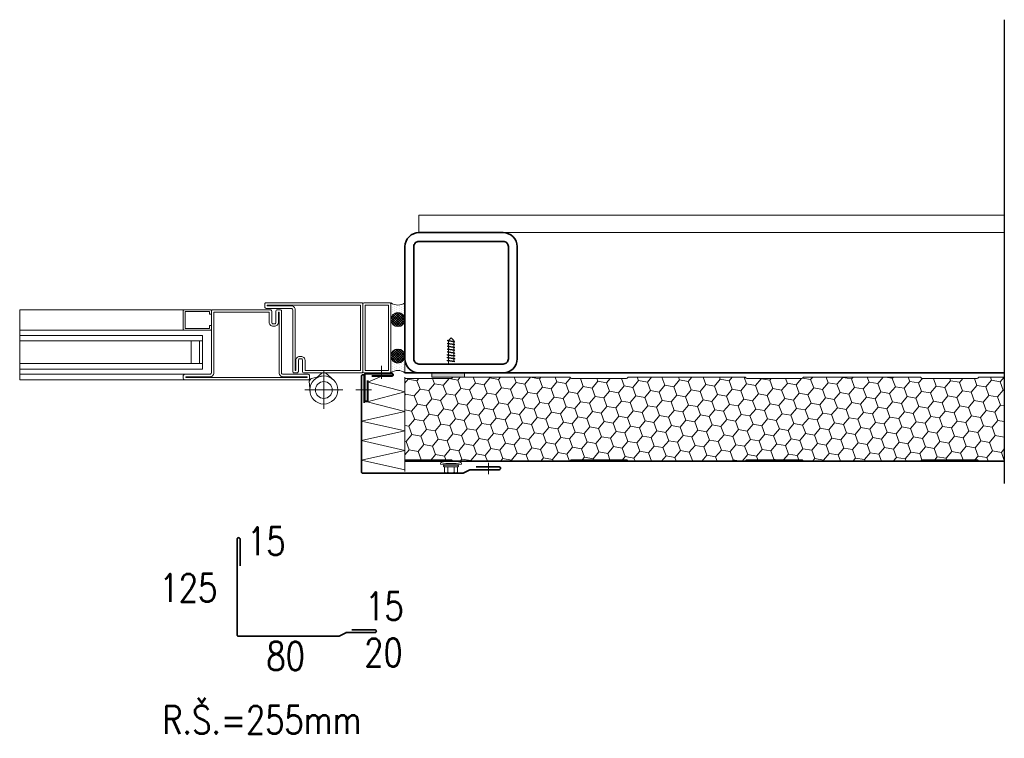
# Model space of a CAD drawing. Header units: millimetres. Extents: x -485339 to 350584, y -1189934 to 0.
# Tile 1 of 178: x -318117 to -317415, y -1055832 to -1055319. Entities that reach past the tile are written whole.
import ezdxf

# ---------------------------------------------------------------- set-up
doc = ezdxf.new("R2010")
doc.units = ezdxf.units.MM
doc.header["$LTSCALE"] = 10
doc.linetypes.add('AUSGEZOGEN', pattern=[0])
doc.layers.get('Defpoints').update_dxf_attribs({"color": 201})
for name, color, linetype, lineweight in [('N_klemp', 220, 'Continuous', 35), ('N_popis', 10, 'Continuous', 18), ('N_čáry_obrys', 10, 'Continuous', 35), ('N_čáry_plné', 10, 'Continuous', 18), ('N_šrary', 10, 'Continuous', 18)]:
    doc.layers.add(name, color=color, linetype=linetype, lineweight=lineweight)
doc.styles.get("Standard").update_dxf_attribs({"font": 'simplex.shx', "width": 0.8})

# ---------------------------------------------------------------- blocks, each defined once
blk = doc.blocks.new('*X7571')
at = {"color": 0}
for p, q in [((144.05625, 175.3375), (144.05625, 175.3375)), ((144.1375, 175.175), (144.1375, 175.175)), ((144.21875, 175.3375), (144.21875, 175.3375)), ((144.21875, 175.0125), (144.21875, 175.0125)), ((144.3, 175.175), (144.3, 175.175)), ((144.3, 174.85), (144.3, 174.85)), ((144.38125, 175.3375), (144.38125, 175.3375)), ((144.38125, 175.0125), (144.38125, 175.0125)), ((144.4625, 175.175), (144.4625, 175.175)), ((144.4625, 174.85), (144.4625, 174.85)), ((144.54375, 175.3375), (144.54375, 175.3375)), ((144.54375, 175.0125), (144.54375, 175.0125)), ((144.625, 175.175), (144.625, 175.175)), ((144.625, 174.85), (144.625, 174.85)), ((144.70625, 175.3375), (144.70625, 175.3375)), ((143.975, 174.525), (143.975, 174.525)), ((144.1375, 174.525), (144.1375, 174.525)), ((144.21875, 174.6875), (144.21875, 174.6875)), ((144.3, 174.525), (144.3, 174.525)), ((144.38125, 174.6875), (144.38125, 174.6875)), ((144.4625, 174.525), (144.4625, 174.525)), ((144.54375, 174.6875), (144.54375, 174.6875)), ((144.625, 174.525), (144.625, 174.525)), ((144.70625, 174.6875), (144.70625, 174.6875)), ((144.7875, 174.525), (144.7875, 174.525))]:
    blk.add_line(p, q, dxfattribs=at)
blk = doc.blocks.new('*X7572')
at = {"color": 0}
for p, q in [((394.921, 631.625), (395.427, 632.131)), ((395.566, 631.153), (394.943, 631.776)), ((394.947, 631.474), (395.578, 632.106)), ((394.974, 631.855), (395.197, 632.078)), ((395.688, 631.208), (394.998, 631.898)), ((395.004, 631.355), (395.697, 632.048)), ((395.785, 631.288), (395.078, 631.995)), ((395.086, 631.26), (395.792, 631.966)), ((395.859, 631.39), (395.18, 632.069)), ((395.19, 631.187), (395.865, 631.862)), ((395.908, 631.518), (395.308, 632.118)), ((395.321, 631.141), (395.911, 631.731)), ((395.918, 631.685), (395.475, 632.128)), ((395.411, 631.131), (394.921, 631.621)), ((395.162, 631.203), (394.993, 631.372)), ((395.493, 631.136), (395.916, 631.559))]:
    blk.add_line(p, q, dxfattribs=at)
blk = doc.blocks.new('G$C35EE9C9A')
at = {"layer": 'N_čáry_plné'}
for p, q in [((-1.32, 7.21), (-2.3, 7.4)), ((-8.7, 3.46), (-8.7, -3.46)), ((-4.2, 4.62), (-8, 4.62)), ((-4.2, 2.31), (-8, 2.31)), ((-4.2, -4.85), (-4.2, 4.85)), ((-3.8, 5.25), (-3.6, 5.25)), ((-3.2, 4.85), (-3.2, -4.85)), ((-1.36, 7), (0, 7)), ((-8, -2.31), (-4.2, -2.31)), ((-4.2, -4.62), (-8, -4.62)), ((-3.6, -5.25), (-3.8, -5.25)), ((-1.36, -7), (0, -7)), ((-1.32, -7.21), (-2.3, -7.4))]:
    blk.add_line(p, q, dxfattribs=at)
at = {"layer": 'N_čáry_plné', "ltscale": 0.5}
for p, q in [((69.46, 1.9), (71.17, 1.9)), ((70.46, -2.77), (71.3, 2.75)), ((70.96, -2.76), (71.81, 2.74)), ((71.3, 2.75), (71.81, 2.74)), ((71.68, 1.9), (73.2, 1.9)), ((72.49, -2.72), (73.32, 2.7)), ((73, -2.7), (73.82, 2.68)), ((73.7, 1.9), (75.22, 1.9)), ((74.93, 0), (75.33, 2.64)), ((75.03, -2.65), (75.43, 0)), ((75.33, 2.64), (75.84, 2.63)), ((75.43, 0), (75.84, 2.63)), ((75.73, 1.9), (77.24, 1.9)), ((76.55, -2.61), (77.35, 2.59)), ((77.06, -2.6), (77.85, 2.57)), ((77.35, 2.59), (77.85, 2.57)), ((77.75, 1.9), (79.27, 1.9)), ((78.58, -2.55), (79.36, 2.53)), ((79.09, -2.54), (79.87, 2.52)), ((79.36, 2.53), (79.87, 2.52)), ((79.77, 1.9), (81.29, 1.9)), ((80.61, -2.55), (81.39, 2.53)), ((81.11, -2.54), (81.89, 2.52)), ((81.8, 1.9), (83.31, 1.9)), ((82.63, -2.55), (83.41, 2.53)), ((83.14, -2.54), (83.91, 2.52)), ((83.41, 2.53), (83.91, 2.52)), ((83.82, 1.9), (85.34, 1.9)), ((84.65, -2.55), (85.43, 2.53)), ((85.16, -2.54), (85.94, 2.52)), ((85.43, 2.53), (85.94, 2.52)), ((87.76, 0), (85.83, 1.83)), ((70.96, -1.9), (72.61, -1.9)), ((73.12, -1.9), (74.64, -1.9)), ((74.52, -2.66), (75.03, -2.65)), ((75.14, -1.9), (76.66, -1.9)), ((76.55, -2.61), (77.06, -2.6)), ((77.17, -1.9), (78.68, -1.9)), ((79.19, -1.9), (80.71, -1.9)), ((81.21, -1.9), (82.73, -1.9)), ((82.63, -2.55), (83.14, -2.54)), ((83.24, -1.9), (84.75, -1.9)), ((84.65, -2.55), (85.16, -2.54)), ((85.26, -1.9), (85.76, -1.9)), ((85.76, -1.9), (87.76, 0))]:
    blk.add_line(p, q, dxfattribs=at)
for points in [[(73.32, 2.7), (73.82, 2.68)], [(74.52, -2.66), (74.93, 0)], [(81.39, 2.53), (81.89, 2.52)], [(72.49, -2.72), (73, -2.7)], [(78.58, -2.55), (79.09, -2.54)], [(80.61, -2.55), (81.11, -2.54)]]:
    blk.add_lwpolyline(points, dxfattribs=at)
at = {"layer": 'N_čáry_plné'}
for centre, radius, start, end in [((36.46, 0), 39.46, 169.19242, 190.80758), ((36.46, 0), 38.46, 169.19242, 190.80758), ((-7.4, 3.46), 1.3, 117.55002, 242.44998), ((-4.54, 0), 4.16, 146.27495, 213.72505), ((-3.8, 4.85), 0.4, 90, 180), ((-3.6, 4.85), 0.4, 0, 90), ((-7.4, -3.46), 1.3, 117.55002, 242.44998), ((-3.8, -4.85), 0.4, 180, 270), ((-3.6, -4.85), 0.4, 270, 0)]:
    blk.add_arc(centre, radius, start, end, dxfattribs=at)

msp = doc.modelspace()

# ---------------------------------------------------------------- hatches: boundary and pattern name
at = {"layer": 'N_čáry_plné', "lineweight": 0}
msp.add_hatch(color=256, dxfattribs=at).paths.add_polyline_path([(-317799.81, -1055574.23), (-317823.05, -1055574.23), (-317823.05, -1055571.23), (-317799.81, -1055571.23)])
at = {"layer": 'N_šrary', "lineweight": 0}
h = msp.add_hatch(dxfattribs=at)
h.set_pattern_fill('HONEY', color=253, scale=2, angle=350, style=0)
h.set_pattern_definition([(350, (-310615.9266, -1036657.404), (10.3352303, 3.761715), [6.35, -12.7]), (110, (-310615.9266, -1036657.404), (-8.4253559, 7.0697145), [6.35, -12.7]), (50, (-310615.9266, -1036657.404), (1.9098744, 10.8314295), [-12.7, 6.35])])
h.paths.add_polyline_path([(-317475.08, -1055634.23, 0.414214), (-317474.08, -1055633.23), (-317433.62, -1055633.23, 0.414214), (-317432.62, -1055634.23), (-317414.93, -1055634.23), (-317414.93, -1055574.23), (-317432.62, -1055574.23, 0.414214), (-317433.62, -1055575.23), (-317474.08, -1055575.23, 0.414214), (-317475.08, -1055574.23), (-317557.62, -1055574.23, 0.414214), (-317558.62, -1055575.23), (-317599.08, -1055575.23, 0.414214), (-317600.08, -1055574.23), (-317682.62, -1055574.23, 0.414214), (-317683.62, -1055575.23), (-317724.08, -1055575.23, 0.414214), (-317725.08, -1055574.23), (-317807.62, -1055574.23, 0.414214), (-317808.62, -1055575.23), (-317842.16, -1055575.23), (-317842.16, -1055633.23), (-317808.62, -1055633.23, 0.414214), (-317807.62, -1055634.23), (-317725.08, -1055634.23, 0.414214), (-317724.08, -1055633.23), (-317683.62, -1055633.23, 0.414214), (-317682.62, -1055634.23), (-317600.08, -1055634.23, 0.414214), (-317599.08, -1055633.23), (-317558.62, -1055633.23, 0.414214), (-317557.62, -1055634.23)])

# ---------------------------------------------------------------- linework, layer by layer
at = {"layer": 'Defpoints', "ltscale": 0.25}
msp.add_lwpolyline([(-317414.93, -1055319.4), (-317414.93, -1055650.23)], dxfattribs=at)
at = {"layer": 'N_klemp', "lineweight": 35}
for points in [[(-317791.46, -1055638.29), (-317775.01, -1055638.29, -0.414214), (-317774.01, -1055639.29), (-317774.01, -1055639.29, -0.414214), (-317775.01, -1055640.29), (-317795.44, -1055640.29, 0.116434), (-317795.89, -1055640.4), (-317800.61, -1055642.76, -0.116434), (-317801.05, -1055642.86), (-317872.2, -1055642.86, -0.414214), (-317873.2, -1055641.86), (-317873.2, -1055573.59, -0.414214), (-317872.2, -1055572.59), (-317872.2, -1055572.59, -0.414214), (-317871.2, -1055573.59), (-317871.2, -1055592.59)], [(-317880, -1055754.45), (-317863.54, -1055754.45, -0.414214), (-317862.54, -1055755.45), (-317862.54, -1055755.45, -0.414214), (-317863.54, -1055756.45), (-317883.97, -1055756.45, 0.116434), (-317884.42, -1055756.55), (-317889.14, -1055758.91, -0.116434), (-317889.59, -1055759.02), (-317960.74, -1055759.02, -0.414214), (-317961.74, -1055758.02), (-317961.74, -1055689.74, -0.414214), (-317960.74, -1055688.74), (-317960.74, -1055688.74, -0.414214), (-317959.74, -1055689.74), (-317959.74, -1055708.74)]]:
    msp.add_lwpolyline(points, format="xyb", dxfattribs=at)
at = {"layer": 'N_čáry_obrys'}
for p, q in [((-317414.93, -1055571.23), (-317842.16, -1055571.23)), ((-317414.93, -1055634.23), (-317842.16, -1055634.23))]:
    msp.add_line(p, q, dxfattribs=at)
for points in [[(-317842.16, -1055561.23), (-317842.16, -1055481.23, -0.414214), (-317832.16, -1055471.23), (-317772.16, -1055471.23, -0.414214), (-317762.16, -1055481.23), (-317762.16, -1055561.23, -0.414214), (-317772.16, -1055571.23), (-317832.16, -1055571.23, -0.414214)], [(-317835.86, -1055561.23, 0.414214), (-317832.16, -1055564.93), (-317772.16, -1055564.93, 0.414214), (-317768.46, -1055561.23), (-317768.46, -1055481.23, 0.414214), (-317772.16, -1055477.53), (-317832.16, -1055477.53, 0.414214), (-317835.86, -1055481.23)]]:
    msp.add_lwpolyline(points, format="xyb", close=True, dxfattribs=at)
at = {"layer": 'N_čáry_plné', "lineweight": 0}
for p, q in [((-318116.79, -1055544.49), (-317986.52, -1055544.49)), ((-317986.52, -1055544.49), (-317986.52, -1055568.49)), ((-318116.79, -1055548.49), (-317986.52, -1055548.49)), ((-317986.52, -1055564.49), (-318116.79, -1055564.49)), ((-317986.52, -1055568.49), (-318116.79, -1055568.49)), ((-317900.01, -1055583.44), (-317900.01, -1055569.94)), ((-317900.01, -1055583.44), (-317913.51, -1055583.44)), ((-317900.01, -1055583.44), (-317886.51, -1055583.44)), ((-317900.01, -1055583.44), (-317900.01, -1055596.94))]:
    msp.add_line(p, q, dxfattribs=at)
at = {"layer": 'N_čáry_plné', "linetype": 'AUSGEZOGEN'}
for p, q in [((-317809.35, -1055575.23), (-317842.16, -1055575.23)), ((-317725.08, -1055574.23), (-317807.62, -1055574.23)), ((-317684.35, -1055575.23), (-317723.35, -1055575.23)), ((-317600.08, -1055574.23), (-317682.62, -1055574.23)), ((-317559.35, -1055575.23), (-317598.35, -1055575.23)), ((-317475.08, -1055574.23), (-317557.62, -1055574.23)), ((-317434.35, -1055575.23), (-317473.35, -1055575.23)), ((-317414.93, -1055574.23), (-317432.62, -1055574.23)), ((-317809.35, -1055633.23), (-317842.16, -1055633.23)), ((-317684.35, -1055633.23), (-317723.35, -1055633.23)), ((-317600.08, -1055634.23), (-317682.62, -1055634.23)), ((-317559.35, -1055633.23), (-317598.35, -1055633.23)), ((-317475.08, -1055634.23), (-317557.62, -1055634.23)), ((-317434.35, -1055633.23), (-317473.35, -1055633.23)), ((-317414.93, -1055634.23), (-317432.62, -1055634.23))]:
    msp.add_line(p, q, dxfattribs=at)
at = {"layer": 'N_čáry_plné'}
for p, q in [((-317842.16, -1055575.23), (-317842.16, -1055633.23)), ((-317414.93, -1055574.23), (-317414.93, -1055634.23))]:
    msp.add_line(p, q, dxfattribs=at)
for points in [[(-317832.16, -1055458.73), (-317414.93, -1055458.73)], [(-317832.16, -1055458.73), (-317832.16, -1055471.23)], [(-317832.16, -1055471.23), (-317414.93, -1055471.23)]]:
    msp.add_lwpolyline(points, dxfattribs=at)
at = {"layer": 'N_čáry_plné', "lineweight": 0}
for points in [[(-318000.16, -1055526.23), (-318116.79, -1055526.23)], [(-318000.16, -1055540.75), (-318116.79, -1055540.75)], [(-317994.45, -1055548.49), (-317994.45, -1055564.49)], [(-317988.71, -1055548.49), (-317988.71, -1055564.49)], [(-317858.79, -1055575.6), (-317858.79, -1055566.11)], [(-317999.16, -1055572.23), (-318116.79, -1055572.23)], [(-317999.16, -1055576.23), (-318116.79, -1055576.23)], [(-317909.83, -1055585.35), (-317910.56, -1055577.18), (-317909.09, -1055575.19), (-317901.07, -1055573.5)], [(-317907.38, -1055576.68), (-317901.25, -1055571.23), (-317898.78, -1055571.23), (-317892.65, -1055576.68)], [(-317858.53, -1055573.66), (-317868.69, -1055577.92)], [(-317842.16, -1055574.23), (-317842.16, -1055641.68)], [(-317877.27, -1055583.24), (-317866.13, -1055583.24)], [(-317842.16, -1055584.86), (-317868.69, -1055577.92)], [(-317842.16, -1055584.86), (-317869, -1055591.8)], [(-317842.16, -1055598.73), (-317869, -1055591.8)], [(-317842.16, -1055598.73), (-317873.2, -1055605.67)], [(-317842.16, -1055612.61), (-317873.2, -1055605.67)], [(-317842.16, -1055612.61), (-317873.2, -1055619.55)], [(-317842.16, -1055626.48), (-317873.2, -1055619.55)], [(-317842.16, -1055626.48), (-317873.2, -1055633.42)], [(-317842.16, -1055640.36), (-317873.2, -1055633.42)], [(-317782.67, -1055643.58), (-317782.67, -1055635.49)]]:
    msp.add_lwpolyline(points, dxfattribs=at)
at = {"layer": 'N_čáry_plné', "lineweight": 0, "ltscale": 0.2}
msp.add_lwpolyline([(-318116.79, -1055576.24), (-318116.79, -1055526.23)], dxfattribs=at)
at = {"layer": 'N_čáry_plné', "lineweight": 0}
for points in [[(-317980.16, -1055527.23, -0.414214), (-317979.16, -1055526.23), (-317938.16, -1055526.23, -0.414214), (-317937.16, -1055527.23), (-317937.16, -1055535.23, 0.414214), (-317936.16, -1055536.23), (-317935.16, -1055536.23, 0.414214), (-317934.16, -1055535.23), (-317934.16, -1055527.23, -0.414214), (-317933.16, -1055526.23), (-317931.16, -1055526.23, -0.414214), (-317930.16, -1055527.23), (-317930.16, -1055571.23, 0.414214), (-317929.16, -1055572.23), (-317911.16, -1055572.23, -0.414214), (-317910.16, -1055573.23), (-317910.16, -1055575.23, -0.414214), (-317911.16, -1055576.23), (-317999.16, -1055576.23, -0.414214), (-318000.16, -1055575.23), (-318000.16, -1055573.23, -0.414214), (-317999.16, -1055572.23), (-317981.16, -1055572.23, 0.414214), (-317980.16, -1055571.23), (-317980.16, -1055537.56)], [(-317921.16, -1055571.23), (-317919.16, -1055571.23, 0.414214), (-317918.16, -1055570.23), (-317918.16, -1055562.23, -0.414214), (-317917.16, -1055561.23), (-317916.16, -1055561.23, -0.414214), (-317915.16, -1055562.23), (-317915.16, -1055570.23, 0.414214), (-317914.16, -1055571.23), (-317873.16, -1055571.23, 0.414214), (-317872.16, -1055570.23), (-317872.16, -1055522.23, 0.414214), (-317873.16, -1055521.23), (-317941.16, -1055521.23, 0.414214), (-317942.16, -1055522.23), (-317942.16, -1055524.23, 0.414214), (-317941.16, -1055525.23), (-317923.16, -1055525.23, -0.414214), (-317922.16, -1055526.23), (-317922.16, -1055570.23, 0.414214)], [(-317920.41, -1055569.48), (-317919.91, -1055569.48), (-317919.91, -1055562.23, -0.414214), (-317917.16, -1055559.48), (-317916.16, -1055559.48, -0.414214), (-317913.41, -1055562.23), (-317913.41, -1055569.48), (-317873.91, -1055569.48), (-317873.91, -1055522.98), (-317940.41, -1055522.98), (-317940.41, -1055523.48), (-317923.16, -1055523.48, -0.414214), (-317920.41, -1055526.23)], [(-317853.16, -1055571.23), (-317871.16, -1055571.23, -0.414214), (-317872.16, -1055570.23), (-317872.16, -1055522.23, -0.414214), (-317871.16, -1055521.23), (-317853.16, -1055521.23, -0.414214), (-317852.16, -1055522.23), (-317852.16, -1055570.23, -0.414214)], [(-317929.16, -1055573.98), (-317911.91, -1055573.98), (-317911.91, -1055574.48), (-317998.41, -1055574.48), (-317998.41, -1055573.98), (-317981.16, -1055573.98, 0.414214), (-317978.41, -1055571.23), (-317978.41, -1055527.98), (-317938.91, -1055527.98), (-317938.91, -1055535.23, 0.414214), (-317936.16, -1055537.98), (-317935.16, -1055537.98, 0.414214), (-317932.41, -1055535.23), (-317932.41, -1055527.98), (-317931.91, -1055527.98), (-317931.91, -1055571.23, 0.414214)]]:
    msp.add_lwpolyline(points, format="xyb", close=True, dxfattribs=at)
msp.add_lwpolyline([(-317980.16, -1055529.42), (-317981.41, -1055529.42), (-317981.41, -1055527.48), (-317998.91, -1055527.48), (-317998.91, -1055539.5), (-317981.41, -1055539.5), (-317981.41, -1055537.56), (-317980.16, -1055537.56), (-317980.16, -1055540.25, -0.414214), (-317980.66, -1055540.75), (-317999.66, -1055540.75, -0.414214), (-318000.16, -1055540.25), (-318000.16, -1055526.73, -0.414214), (-317999.66, -1055526.23), (-317980.66, -1055526.23, -0.414214), (-317980.16, -1055526.73), (-317980.16, -1055529.42), (-317980.16, -1055527.23)], format="xyb", dxfattribs=at)
for points in [[(-317853.91, -1055569.48), (-317870.41, -1055569.48), (-317870.41, -1055522.98), (-317853.91, -1055522.98)], [(-317799.81, -1055574.23), (-317823.05, -1055574.23), (-317823.05, -1055571.23), (-317799.81, -1055571.23)]]:
    msp.add_lwpolyline(points, close=True, dxfattribs=at)
at = {"layer": 'N_čáry_plné'}
for points in [[(-317852.16, -1055533.23, -1), (-317842.16, -1055533.23), (-317842.16, -1055521.23, -0.343817), (-317852.16, -1055521.23)], [(-317852.16, -1055559.23, 1), (-317842.16, -1055559.23), (-317842.16, -1055571.23, 0.343817), (-317852.16, -1055571.23)]]:
    msp.add_lwpolyline(points, format="xyb", close=True, dxfattribs=at)
at = {"layer": 'N_čáry_plné', "lineweight": 40}
msp.add_lwpolyline([(-317868.79, -1055576.66), (-317868.79, -1055590.66, -0.414214), (-317869.79, -1055591.66), (-317869.79, -1055591.66, -0.414214), (-317870.79, -1055590.66), (-317870.79, -1055572.66, -0.414214), (-317869.79, -1055571.66), (-317851.79, -1055571.66, -0.414214), (-317850.79, -1055572.66), (-317850.79, -1055572.66, -0.414214), (-317851.79, -1055573.66), (-317865.79, -1055573.66)], format="xyb", dxfattribs=at)
at = {"layer": 'N_čáry_plné'}
for centre in [(-317847.16, -1055533.23), (-317847.16, -1055559.23)]:
    msp.add_circle(centre, 5, dxfattribs=at)
at = {"layer": 'N_čáry_plné', "lineweight": 0}
for radius in [10, 6]:
    msp.add_circle((-317900.01, -1055583.44), radius, dxfattribs=at)
at = {"layer": 'N_čáry_plné', "linetype": 'AUSGEZOGEN'}
for centre, start, end in [((-317809.35, -1055574.23), 270, 330), ((-317807.62, -1055575.23), 90, 150), ((-317725.08, -1055575.23), 30, 90), ((-317723.35, -1055574.23), 210, 270), ((-317684.35, -1055574.23), 270, 330), ((-317682.62, -1055575.23), 90, 150), ((-317600.08, -1055575.23), 30, 90), ((-317598.35, -1055574.23), 210, 270), ((-317559.35, -1055574.23), 270, 330), ((-317557.62, -1055575.23), 90, 150), ((-317475.08, -1055575.23), 30, 90), ((-317473.35, -1055574.23), 210, 270), ((-317434.35, -1055574.23), 270, 330), ((-317432.62, -1055575.23), 90, 150), ((-317809.35, -1055634.23), 30, 90), ((-317807.62, -1055633.23), 210, 270), ((-317725.08, -1055633.23), 270, 330), ((-317723.35, -1055634.23), 90, 150), ((-317684.35, -1055634.23), 30, 90), ((-317682.62, -1055633.23), 210, 270), ((-317600.08, -1055633.23), 270, 330), ((-317598.35, -1055634.23), 90, 150), ((-317559.35, -1055634.23), 30, 90), ((-317557.62, -1055633.23), 210, 270), ((-317475.08, -1055633.23), 270, 330), ((-317473.35, -1055634.23), 90, 150), ((-317434.35, -1055634.23), 30, 90), ((-317432.62, -1055633.23), 210, 270)]:
    msp.add_arc(centre, 1, start, end, dxfattribs=at)

# ---------------------------------------------------------------- block references
at = {"layer": 'N_čáry_obrys', "lineweight": 18, "rotation": 90}
msp.add_blockref('G$C35EE9C9A', (-317809.34, -1055633.93), dxfattribs=at)
at = {"layer": 'N_čáry_plné', "yscale": 10, "zscale": 10}
for name, p, xscale, rotation in [('*X7571', (-316097.74, -1056969.85), 10, 90), ('*X7572', (-311530.85, -1059487.45), 10, 90), ('*X7572', (-311530.85, -1051605.02), -10, 89.9999999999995), ('*X7571', (-316097.74, -1054122.62), -10, 89.9999999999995)]:
    msp.add_blockref(name, p, dxfattribs=dict(at, xscale=xscale, rotation=rotation))

# ---------------------------------------------------------------- texts
at = {"layer": 'N_klemp', "lineweight": 35, "width": 0.8}
msp.add_text('R.Š.=255mm', height=20, dxfattribs=at).set_placement((-318015.18, -1055828.55))
at = {"layer": 'N_popis', "width": 0.8}
for s, p in [('15', (-317954.71, -1055701.23)), ('125', (-318017.13, -1055734.49)), ('15', (-317870.49, -1055747.69)), ('80', (-317940.9, -1055783.13)), ('20', (-317871.2, -1055780.59))]:
    msp.add_text(s, height=20, dxfattribs=at).set_placement(p)

doc.saveas('drawing.dxf')
